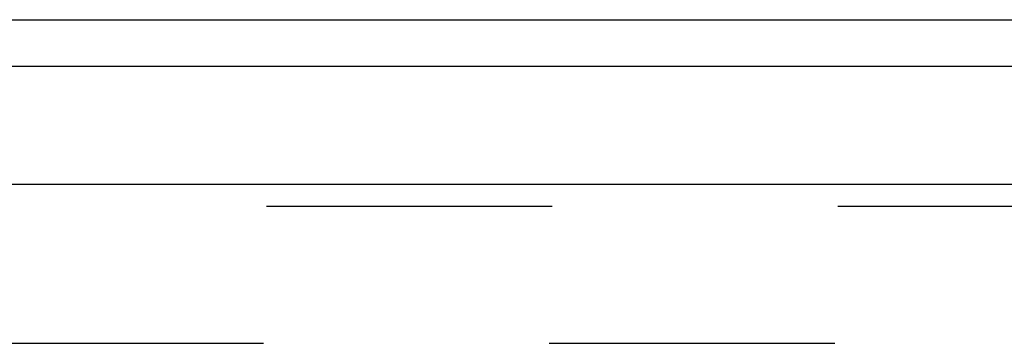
# Model space of a CAD drawing. Header units: inches. Extents: x 0 to 245, y 0 to 158.
# Tile 105 of 159: x 43.8 to 48.44, y 112.2 to 113.73. Entities that reach past the tile are written whole.
import ezdxf

# ---------------------------------------------------------------- set-up
doc = ezdxf.new("R2010")
doc.units = ezdxf.units.IN
doc.header["$LTSCALE"] = 13.466196
doc.header["$MEASUREMENT"] = 0
doc.linetypes.add('HIDDEN', pattern=[0.2, 0.1, -0.1])
doc.layers.get('0').update_dxf_attribs({"linetype": 'CONTINUOUS'})
doc.layers.add('DEFAULT_2', color=8, linetype='HIDDEN')
doc.layers.add('SECONDARY_OR_LEFT_DOOR_ASSEMBLY', color=7, linetype='CONTINUOUS')

msp = doc.modelspace()

# ---------------------------------------------------------------- linework, layer by layer
at = {"color": 7, "linetype": 'Continuous'}
for p, q in [((40.8899, 113.7271), (109.1711, 113.7271)), ((40.9055, 113.5088), (109.1555, 113.5088))]:
    msp.add_line(p, q, dxfattribs=at)
at = {"layer": 'DEFAULT_2', "color": 8, "linetype": 'HIDDEN'}
msp.add_line((40.9055, 112.2034), (73.3845, 112.2034), dxfattribs=at)
at = {"layer": 'SECONDARY_OR_LEFT_DOOR_ASSEMBLY', "color": 3, "linetype": 'Continuous'}
msp.add_line((39.5725, 112.9534), (74.051, 112.9534), dxfattribs=at)
at = {"layer": 'SECONDARY_OR_LEFT_DOOR_ASSEMBLY', "color": 8, "linetype": 'HIDDEN'}
msp.add_line((39.5725, 112.8494), (74.051, 112.8494), dxfattribs=at)

doc.saveas('drawing.dxf')
